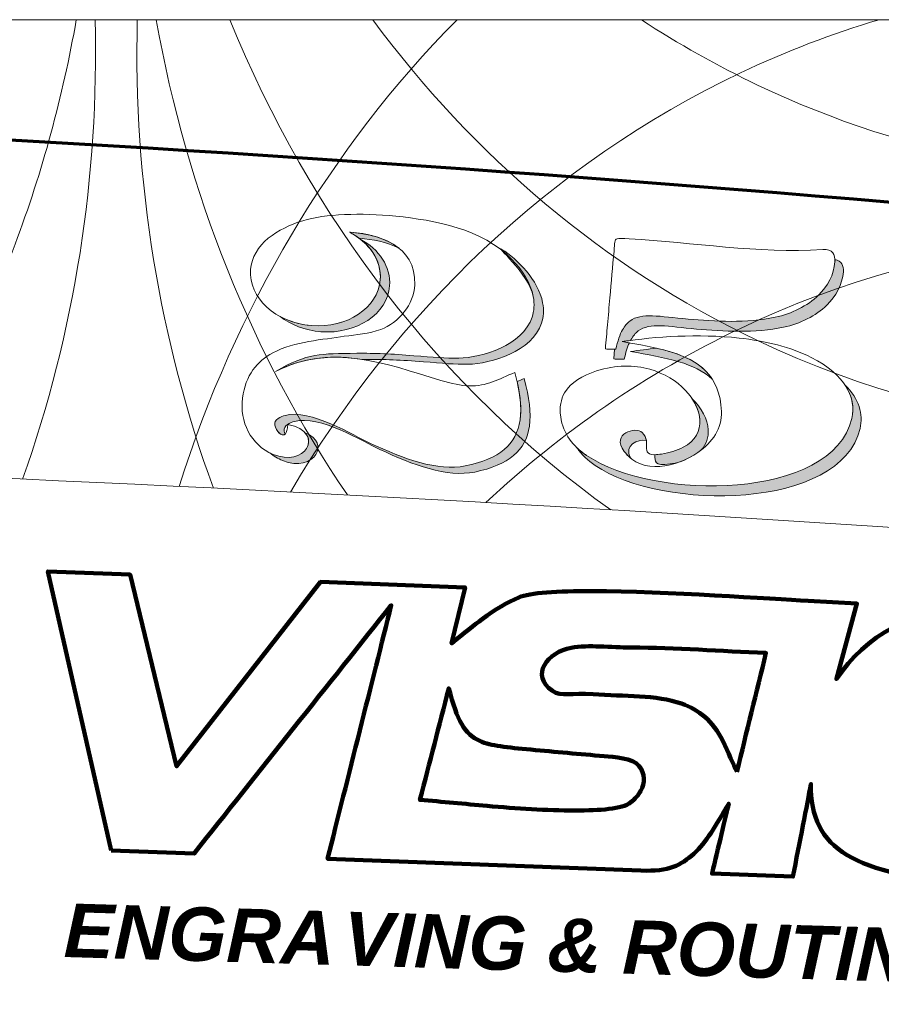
# Model space of a CAD drawing. Header units: inches. Extents: x 0 to 48, y -19.6 to 10.
# Tile 238 of 241: x 30.5 to 33.3, y 6.8 to 10. Entities that reach past the tile are written whole.
import ezdxf

# ---------------------------------------------------------------- set-up
doc = ezdxf.new("R2010")
doc.units = ezdxf.units.IN
doc.header["$MEASUREMENT"] = 0
doc.layers.add('Layer 1', color=7, linetype='Continuous')

msp = doc.modelspace()

# ---------------------------------------------------------------- hatches: boundary and pattern name
at = {"layer": 'Layer 1', "true_color": 0x231f20}
h = msp.add_hatch(color=250, dxfattribs=at)
edge = h.paths.add_edge_path()
edge.add_spline(control_points=[(31.4129, 8.6736), (31.4544, 8.6576), (31.4617, 8.6269), (31.4472, 8.6041), (31.4316, 8.5795), (31.3906, 8.5638), (31.3397, 8.585), (31.3248, 8.5913), (31.3115, 8.5994), (31.2998, 8.6091), (31.3029, 8.6075), (31.3062, 8.6061), (31.3095, 8.6047), (31.3604, 8.5834), (31.4014, 8.5991), (31.417, 8.6237), (31.4268, 8.6391), (31.4267, 8.658), (31.4129, 8.6736)], knot_values=[0, 0, 0, 0, 1, 1, 1, 2, 2, 2, 3, 3, 3, 4, 4, 4, 5, 5, 5, 6, 6, 6, 6], degree=3, periodic=1)
edge = h.paths.add_edge_path()
edge.add_spline(control_points=[(32.0926, 8.8381), (32.0999, 8.8414), (32.1074, 8.8449), (32.1152, 8.8483), (32.132, 8.7877), (32.1383, 8.7371), (32.1323, 8.6954), (32.121, 8.6173), (32.0665, 8.5706), (31.9566, 8.5481), (31.868, 8.53), (31.7577, 8.5709), (31.6522, 8.6204), (31.6, 8.6449), (31.4575, 8.7328), (31.3784, 8.7103), (31.3665, 8.7069), (31.3413, 8.6972), (31.3452, 8.6785), (31.3459, 8.6756), (31.347, 8.6725), (31.3484, 8.6694), (31.3374, 8.6596), (31.3186, 8.6814), (31.315, 8.6982), (31.3111, 8.7168), (31.3363, 8.7265), (31.3482, 8.7299), (31.4273, 8.7524), (31.5698, 8.6645), (31.622, 8.64), (31.7275, 8.5905), (31.8378, 8.5496), (31.9264, 8.5677), (32.0363, 8.5902), (32.0909, 8.637), (32.1021, 8.7151), (32.1071, 8.7497), (32.1036, 8.7905), (32.0926, 8.8381)], knot_values=[0, 0, 0, 0, 1, 1, 1, 2, 2, 2, 3, 3, 3, 4, 4, 4, 5, 5, 5, 6, 6, 6, 7, 7, 7, 8, 8, 8, 9, 9, 9, 10, 10, 10, 11, 11, 11, 12, 12, 12, 13, 13, 13, 13], degree=3, periodic=1)
edge = h.paths.add_edge_path()
edge.add_spline(control_points=[(32.0438, 9.2627), (32.0921, 9.2318), (32.1613, 9.1647), (32.1746, 9.0915), (32.179, 9.0671), (32.1773, 9.0453), (32.171, 9.0259), (32.1413, 8.934), (32.009, 8.8957), (31.9355, 8.894), (31.8937, 8.893), (31.853, 8.8971), (31.792, 8.9019), (31.721, 8.9075), (31.6648, 8.9101), (31.6084, 8.9094), (31.6084, 8.9094), (31.5972, 8.9093), (31.5972, 8.9093), (31.5052, 8.9238), (31.4139, 8.9192), (31.3173, 8.8712), (31.4219, 8.9307), (31.4617, 8.9276), (31.5782, 8.9291), (31.6346, 8.9297), (31.6908, 8.9271), (31.7618, 8.9215), (31.8228, 8.9168), (31.8635, 8.9127), (31.9053, 8.9136), (31.9788, 8.9153), (32.1111, 8.9536), (32.1408, 9.0456), (32.1471, 9.065), (32.1488, 9.0868), (32.1444, 9.1111), (32.1309, 9.1859), (32.0149, 9.2812), (32.0438, 9.2627)], knot_values=[0, 0, 0, 0, 1, 1, 1, 2, 2, 2, 3, 3, 3, 4, 4, 4, 5, 5, 5, 6, 6, 6, 7, 7, 7, 8, 8, 8, 9, 9, 9, 10, 10, 10, 11, 11, 11, 12, 12, 12, 13, 13, 13, 13], degree=3, periodic=1)
edge = h.paths.add_edge_path()
edge.add_spline(control_points=[(31.5889, 9.296), (31.6499, 9.2631), (31.6884, 9.2065), (31.6837, 9.1455), (31.6766, 9.0554), (31.5778, 8.9895), (31.463, 8.9985), (31.4122, 9.0025), (31.3667, 9.0205), (31.3324, 9.0471), (31.3615, 9.0314), (31.3958, 9.021), (31.4328, 9.0181), (31.5476, 9.0092), (31.6465, 9.075), (31.6535, 9.1651), (31.6574, 9.2154), (31.632, 9.2625), (31.5889, 9.296)], knot_values=[0, 0, 0, 0, 1, 1, 1, 2, 2, 2, 3, 3, 3, 4, 4, 4, 5, 5, 5, 6, 6, 6, 6], degree=3, periodic=1)
edge = h.paths.add_edge_path()
edge.add_spline(control_points=[(31.714, 9.2661), (31.6744, 9.2868), (31.6271, 9.2953), (31.5885, 9.2983), (31.5885, 9.2983), (31.5863, 9.298), (31.5863, 9.298), (31.5767, 9.3052), (31.5663, 9.3118), (31.5552, 9.3175), (31.5562, 9.3177), (31.5573, 9.3178), (31.5583, 9.3179), (31.6073, 9.3141), (31.6706, 9.3014), (31.714, 9.2661)], knot_values=[0, 0, 0, 0, 0.013889, 0.013889, 0.013889, 0.027778, 0.027778, 0.027778, 0.041667, 0.041667, 0.041667, 0.055556, 0.055556, 0.055556, 0.069444, 0.069444, 0.069444, 0.069444], degree=3, periodic=0)
edge.add_line((31.714, 9.2661), (31.714, 9.2661))
h = msp.add_hatch(color=250, dxfattribs=at)
edge = h.paths.add_edge_path()
edge.add_spline(control_points=[(32.5413, 8.9453), (32.5115, 8.9423), (32.4831, 8.9388), (32.4568, 8.9348), (32.5105, 8.925), (32.5641, 8.9163), (32.6117, 8.9019), (32.6534, 8.8892), (32.6904, 8.8721), (32.7187, 8.8459), (32.6895, 8.8912), (32.6415, 8.9166), (32.5848, 8.9338), (32.5708, 8.9381), (32.5562, 8.9418), (32.5413, 8.9453)], knot_values=[0, 0, 0, 0, 1, 1, 1, 2, 2, 2, 3, 3, 3, 4, 4, 4, 5, 5, 5, 5], degree=3, periodic=1)
edge = h.paths.add_edge_path()
edge.add_spline(control_points=[(32.285, 8.6257), (32.2997, 8.6034), (32.3195, 8.5848), (32.3427, 8.5691), (32.5604, 8.4216), (33.1319, 8.4264), (33.193, 8.6875), (33.2039, 8.7338), (33.1902, 8.7828), (33.1447, 8.8272), (33.1684, 8.7919), (33.1745, 8.7549), (33.1662, 8.7195), (33.1051, 8.4583), (32.5336, 8.4536), (32.3158, 8.6011), (32.3047, 8.6086), (32.2944, 8.6168), (32.285, 8.6257)], knot_values=[0, 0, 0, 0, 1, 1, 1, 2, 2, 2, 3, 3, 3, 4, 4, 4, 5, 5, 5, 6, 6, 6, 6], degree=3, periodic=1)
edge = h.paths.add_edge_path()
edge.add_spline(control_points=[(32.5832, 8.5739), (32.5944, 8.5756), (32.6055, 8.578), (32.6163, 8.5811), (32.6368, 8.5891), (32.6561, 8.5995), (32.6729, 8.611), (32.6765, 8.6135), (32.6801, 8.6161), (32.6836, 8.6188), (32.7004, 8.6373), (32.7073, 8.6599), (32.7059, 8.6837), (32.7039, 8.7175), (32.685, 8.7538), (32.6537, 8.7843), (32.6687, 8.7619), (32.6776, 8.7382), (32.679, 8.7156), (32.6811, 8.6805), (32.665, 8.648), (32.6258, 8.6274), (32.6053, 8.6166), (32.5808, 8.6097), (32.5564, 8.6058), (32.5478, 8.6045), (32.5407, 8.6038), (32.5349, 8.6037), (32.5347, 8.582), (32.5316, 8.5656), (32.5832, 8.5739)], knot_values=[0, 0, 0, 0, 1, 1, 1, 2, 2, 2, 3, 3, 3, 4, 4, 4, 5, 5, 5, 6, 6, 6, 7, 7, 7, 8, 8, 8, 9, 9, 9, 10, 10, 10, 10], degree=3, periodic=1)
edge = h.paths.add_edge_path()
edge.add_spline(control_points=[(32.4026, 8.9111), (32.4026, 8.9111), (32.4054, 8.9425), (32.4054, 8.9425), (32.4054, 8.9425), (32.4093, 8.9422), (32.4093, 8.9422), (32.4153, 8.9689), (32.4223, 8.9892), (32.4309, 9.0047), (32.4377, 9.0169), (32.4455, 9.026), (32.4544, 9.0328), (32.4915, 9.0608), (32.5488, 9.0469), (32.641, 9.0389), (32.7265, 9.0314), (32.8301, 9.0253), (32.9208, 9.0449), (32.9738, 9.0563), (33.0241, 9.0807), (33.0599, 9.1159), (33.0894, 9.1448), (33.109, 9.1809), (33.1124, 9.2231), (33.1126, 9.2253), (33.1126, 9.2276), (33.1126, 9.2297), (33.1338, 9.2265), (33.1408, 9.2101), (33.1393, 9.1911), (33.1359, 9.149), (33.1162, 9.1128), (33.0868, 9.0839), (33.051, 9.0488), (33.0007, 9.0243), (32.9477, 9.0129), (32.857, 8.9933), (32.7534, 8.9995), (32.6679, 9.0069), (32.5757, 9.015), (32.5184, 9.0288), (32.4812, 9.0008), (32.4724, 8.9941), (32.4646, 8.9849), (32.4578, 8.9727), (32.4578, 8.9727), (32.4566, 8.9705), (32.4566, 8.9705), (32.4475, 8.9693), (32.4386, 8.968), (32.4299, 8.9667), (32.4299, 8.9667), (32.4527, 8.9626), (32.4527, 8.9626), (32.4464, 8.9487), (32.4409, 8.9314), (32.4362, 8.9103), (32.4309, 8.9107), (32.4255, 8.9107), (32.4202, 8.9107), (32.4143, 8.9107), (32.4085, 8.9106), (32.4026, 8.9111)], knot_values=[0, 0, 0, 0, 1, 1, 1, 2, 2, 2, 3, 3, 3, 4, 4, 4, 5, 5, 5, 6, 6, 6, 7, 7, 7, 8, 8, 8, 9, 9, 9, 10, 10, 10, 11, 11, 11, 12, 12, 12, 13, 13, 13, 14, 14, 14, 15, 15, 15, 16, 16, 16, 17, 17, 17, 18, 18, 18, 19, 19, 19, 20, 20, 20, 21, 21, 21, 21], degree=3, periodic=1)
edge = h.paths.add_edge_path()
edge.add_spline(control_points=[(32.4565, 8.5928), (32.4343, 8.6346), (32.4801, 8.6541), (32.5073, 8.6492), (32.506, 8.658), (32.5026, 8.667), (32.4939, 8.6751), (32.4736, 8.6942), (32.393, 8.6726), (32.4363, 8.6142), (32.4425, 8.6059), (32.4492, 8.5988), (32.4565, 8.5928)], knot_values=[0, 0, 0, 0, 0.013889, 0.013889, 0.013889, 0.027778, 0.027778, 0.027778, 0.041667, 0.041667, 0.041667, 0.055556, 0.055556, 0.055556, 0.055556], degree=3, periodic=0)
edge.add_line((32.4565, 8.5928), (32.4565, 8.5928))

# ---------------------------------------------------------------- linework, layer by layer
at = {"layer": 'Layer 1', "lineweight": 0}
msp.add_lwpolyline([(48, 10), (48, 0), (0, 0), (0, 10), (48, 10)], dxfattribs=at)
at = {"layer": 'Layer 1', "color": 250, "lineweight": 18, "true_color": 0x231f20}
msp.add_lwpolyline([(48, 10), (48, 0), (0, 0), (0, 10), (48, 10)], dxfattribs=at)
for points, knots in [([(30.6783, 10), (30.6353, 9.7544), (30.5697, 9.5127), (30.4818, 9.279), (30.3815, 9.0126), (30.2564, 8.7665), (30.1109, 8.5426)], [0, 0, 0, 0, 1, 1, 1, 2, 2, 2, 2]), ([(33.2541, 10), (33.1045, 9.9557), (32.9558, 9.899), (32.8092, 9.8292), (32.1982, 9.5382), (31.7071, 9.0622), (31.3654, 8.4838)], [0, 0, 0, 0, 1, 1, 1, 2, 2, 2, 2]), ([(36.644, 10), (35.7477, 8.7892), (34.2208, 8.324), (32.8643, 8.9701), (32.3684, 9.2063), (31.9515, 9.5643), (31.6293, 10)], [0, 0, 0, 0, 1, 1, 1, 2, 2, 2, 2]), ([(35.7816, 10), (34.9236, 9.4377), (33.849, 9.3212), (32.8643, 9.7902), (32.7345, 9.852), (32.61, 9.9222), (32.4913, 10)], [0, 0, 0, 0, 1, 1, 1, 2, 2, 2, 2]), ([(36.4852, 8.1123), (35.578, 9.2232), (34.1147, 9.6309), (32.8092, 9.0091), (32.5063, 8.8648), (32.2329, 8.6751), (31.9925, 8.45)], [0, 0, 0, 0, 1, 1, 1, 2, 2, 2, 2]), ([(40.9593, 7.5749), (36.91, 8.1755), (31.8578, 8.5653), (26.3217, 8.6511), (25.6721, 9.1696), (24.8692, 9.4762), (24, 9.4762), (23.1309, 9.4762), (22.328, 9.1696), (21.6783, 8.6511), (16.1423, 8.5653), (11.0903, 8.1754), (7.0407, 7.5749)], [0, 0, 0, 0, 1, 1, 1, 2, 2, 2, 3, 3, 3, 4, 4, 4, 4]), ([(31.5552, 9.3175), (31.6182, 9.2849), (31.6583, 9.2274), (31.6535, 9.1651), (31.6465, 9.075), (31.5477, 9.0092), (31.4328, 9.0181), (31.318, 9.0271), (31.2306, 9.1075), (31.2377, 9.1976), (31.2408, 9.2374), (31.2618, 9.2724), (31.294, 9.2984), (31.294, 9.2984), (31.294, 9.2984), (31.294, 9.2984), (31.294, 9.2984), (31.294, 9.2984), (31.2941, 9.2984), (31.3257, 9.3238), (31.3637, 9.342), (31.4049, 9.3545), (31.4776, 9.3766), (31.5907, 9.3806), (31.7033, 9.3692), (31.827, 9.3566), (31.9808, 9.3294), (32.0762, 9.2304), (32.108, 9.1973), (32.1364, 9.1553), (32.1444, 9.1111), (32.1488, 9.0868), (32.1471, 9.065), (32.1408, 9.0456), (32.1111, 8.9536), (31.9788, 8.9153), (31.9053, 8.9136), (31.8635, 8.9127), (31.8228, 8.9168), (31.7618, 8.9215), (31.6908, 8.9271), (31.6346, 8.9297), (31.5782, 8.9291), (31.4617, 8.9276), (31.4219, 8.9307), (31.3173, 8.8712), (31.4998, 8.9618), (31.6631, 8.8979), (31.8482, 8.8423), (31.8818, 8.8322), (31.9137, 8.8249), (31.9387, 8.8244), (31.9951, 8.8232), (32.0336, 8.8452), (32.085, 8.868), (32.1018, 8.8074), (32.1081, 8.7567), (32.1021, 8.7151), (32.0909, 8.637), (32.0363, 8.5902), (31.9264, 8.5677), (31.8378, 8.5496), (31.7275, 8.5905), (31.622, 8.64), (31.5698, 8.6645), (31.4273, 8.7524), (31.3482, 8.7299), (31.3363, 8.7265), (31.3111, 8.7168), (31.315, 8.6982), (31.3187, 8.6809), (31.3386, 8.6582), (31.3494, 8.6705), (31.3534, 8.675), (31.3562, 8.6843), (31.3565, 8.7004), (31.4208, 8.6887), (31.4342, 8.6508), (31.417, 8.6237), (31.4014, 8.5991), (31.3604, 8.5834), (31.3095, 8.6047), (31.2373, 8.6348), (31.2022, 8.7104), (31.2116, 8.7851), (31.2211, 8.8599), (31.2593, 8.9036), (31.3089, 8.9304), (31.3789, 8.9682), (31.4716, 8.9725), (31.5383, 8.9839), (31.576, 8.9885), (31.6176, 8.9921), (31.655, 9.0059), (31.713, 9.0273), (31.7613, 9.0858), (31.7641, 9.1488), (31.7698, 9.2784), (31.6428, 9.3113), (31.5583, 9.3179), (31.5573, 9.3178), (31.5562, 9.3177), (31.5552, 9.3175)], [0, 0, 0, 0, 1, 1, 1, 2, 2, 2, 3, 3, 3, 4, 4, 4, 5, 5, 5, 6, 6, 6, 7, 7, 7, 8, 8, 8, 9, 9, 9, 10, 10, 10, 11, 11, 11, 12, 12, 12, 13, 13, 13, 14, 14, 14, 15, 15, 15, 16, 16, 16, 17, 17, 17, 18, 18, 18, 19, 19, 19, 20, 20, 20, 21, 21, 21, 22, 22, 22, 23, 23, 23, 24, 24, 24, 25, 25, 25, 26, 26, 26, 27, 27, 27, 28, 28, 28, 29, 29, 29, 30, 30, 30, 31, 31, 31, 32, 32, 32, 33, 33, 33, 34, 34, 34, 34]), ([(32.3758, 8.9431), (32.378, 8.9682), (32.3804, 8.9951), (32.3826, 9.0202), (32.3852, 9.0493), (32.3877, 9.0784), (32.3903, 9.1075), (32.3947, 9.1573), (32.3992, 9.2071), (32.4036, 9.257), (32.406, 9.2838), (32.4039, 9.2937), (32.4134, 9.2967), (32.4196, 9.2987), (32.431, 9.2976), (32.4523, 9.2964), (32.6586, 9.2852), (32.8636, 9.249), (33.0734, 9.2621), (33.1042, 9.2641), (33.1142, 9.2454), (33.1124, 9.2231), (33.109, 9.1809), (33.0894, 9.1448), (33.0599, 9.1159), (33.0241, 9.0807), (32.9738, 9.0563), (32.9208, 9.0449), (32.8301, 9.0253), (32.7265, 9.0314), (32.641, 9.0389), (32.5488, 9.0469), (32.4915, 9.0608), (32.4544, 9.0328), (32.4455, 9.026), (32.4377, 9.0169), (32.4309, 9.0047), (32.4223, 8.9892), (32.4153, 8.9689), (32.4093, 8.9422), (32.404, 8.9426), (32.3987, 8.9426), (32.3933, 8.9426), (32.3875, 8.9426), (32.3816, 8.9426), (32.3758, 8.9431)], [0, 0, 0, 0, 1, 1, 1, 2, 2, 2, 3, 3, 3, 4, 4, 4, 5, 5, 5, 6, 6, 6, 7, 7, 7, 8, 8, 8, 9, 9, 9, 10, 10, 10, 11, 11, 11, 12, 12, 12, 13, 13, 13, 14, 14, 14, 15, 15, 15, 15]), ([(32.5564, 8.6058), (32.5808, 8.6097), (32.6053, 8.6166), (32.6258, 8.6274), (32.665, 8.648), (32.6811, 8.6805), (32.679, 8.7156), (32.6752, 8.7792), (32.6118, 8.8515), (32.5183, 8.8778), (32.4684, 8.8918), (32.4101, 8.8928), (32.3476, 8.8724), (32.303, 8.8579), (32.2647, 8.8362), (32.245, 8.8024), (32.233, 8.7816), (32.2279, 8.7563), (32.2325, 8.7252), (32.2407, 8.67), (32.2725, 8.6304), (32.3158, 8.6011), (32.5336, 8.4536), (33.1051, 8.4583), (33.1662, 8.7195), (33.1819, 8.7866), (33.146, 8.8594), (33.0365, 8.9156), (32.9706, 8.9496), (32.8894, 8.9688), (32.8046, 8.978), (32.6744, 8.9922), (32.5357, 8.9828), (32.4299, 8.9667), (32.4836, 8.9569), (32.5373, 8.9483), (32.5848, 8.9338), (32.6748, 8.9065), (32.7431, 8.8584), (32.7485, 8.7428), (32.7511, 8.688), (32.7183, 8.6423), (32.6729, 8.611), (32.6046, 8.564), (32.4941, 8.5362), (32.4363, 8.6142), (32.393, 8.6726), (32.4736, 8.6942), (32.4939, 8.6751), (32.53, 8.6414), (32.4746, 8.5928), (32.5564, 8.6058)], [0, 0, 0, 0, 1, 1, 1, 2, 2, 2, 3, 3, 3, 4, 4, 4, 5, 5, 5, 6, 6, 6, 7, 7, 7, 8, 8, 8, 9, 9, 9, 10, 10, 10, 11, 11, 11, 12, 12, 12, 13, 13, 13, 14, 14, 14, 15, 15, 15, 16, 16, 16, 17, 17, 17, 17])]:
    msp.add_open_spline(points, degree=3, knots=knots, dxfattribs=at)
for points in [[(30.7385, 10), (30.7518, 9.4993), (30.674, 8.9971), (30.506, 8.5253)], [(31.118, 8.4964), (30.9458, 8.9685), (30.8605, 9.4808), (30.8741, 10)], [(31.5482, 8.4743), (31.2422, 8.9235), (31.0325, 9.4468), (30.935, 10)], [(31.8998, 10), (31.4921, 9.5879), (31.1882, 9.0702), (31.0079, 8.5017)], [(32.3934, 8.4267), (31.8463, 8.8146), (31.4287, 9.367), (31.1708, 10)]]:
    msp.add_open_spline(points, degree=3, dxfattribs=at)
at = {"layer": 'Layer 1', "lineweight": 0}
for points, knots in [([(24, 0.2068), (30.0303, 0.2068), (35.5362, 0.6583), (39.731, 1.4024), (39.7309, 1.4058), (39.7308, 1.4091), (39.7308, 1.4125), (39.7308, 2.3526), (40.633, 3.1148), (41.7459, 3.1148), (42.4984, 3.1148), (43.1545, 2.7662), (43.5005, 2.2498), (46.2145, 3.0284), (47.8085, 3.9766), (47.8085, 5), (47.8085, 6.0234), (46.2145, 6.9717), (43.5005, 7.7502), (43.1545, 7.2338), (42.4984, 6.8853), (41.7459, 6.8853), (40.633, 6.8853), (39.7308, 7.6474), (39.7308, 8.5875), (39.7308, 8.5909), (39.7309, 8.5942), (39.731, 8.5976), (35.5362, 9.3417), (30.0303, 9.7932), (24, 9.7932), (17.9697, 9.7932), (12.4641, 9.3416), (8.2691, 8.5976), (8.2691, 8.5942), (8.2692, 8.5909), (8.2692, 8.5875), (8.2692, 7.6474), (7.367, 6.8853), (6.2542, 6.8853), (5.5016, 6.8853), (4.8455, 7.2338), (4.4995, 7.7502), (1.7852, 6.9717), (0.1915, 6.0234), (0.1915, 5), (0.1915, 3.9766), (1.7852, 3.0283), (4.4995, 2.2498), (4.8455, 2.7662), (5.5016, 3.1148), (6.2542, 3.1148), (7.367, 3.1148), (8.2692, 2.3526), (8.2692, 1.4125), (8.2692, 1.4091), (8.2691, 1.4058), (8.2691, 1.4024), (12.4641, 0.6584), (17.9697, 0.2068), (24, 0.2068)], [0, 0, 0, 0, 1, 1, 1, 2, 2, 2, 3, 3, 3, 4, 4, 4, 5, 5, 5, 6, 6, 6, 7, 7, 7, 8, 8, 8, 9, 9, 9, 10, 10, 10, 11, 11, 11, 12, 12, 12, 13, 13, 13, 14, 14, 14, 15, 15, 15, 16, 16, 16, 17, 17, 17, 18, 18, 18, 19, 19, 19, 20, 20, 20, 20]), ([(31.5552, 9.3175), (31.6182, 9.2849), (31.6583, 9.2274), (31.6535, 9.1651), (31.6465, 9.075), (31.5477, 9.0092), (31.4328, 9.0181), (31.318, 9.0271), (31.2306, 9.1075), (31.2377, 9.1976), (31.2408, 9.2374), (31.2618, 9.2724), (31.294, 9.2984), (31.294, 9.2984), (31.294, 9.2984), (31.294, 9.2984), (31.294, 9.2984), (31.294, 9.2984), (31.2941, 9.2984), (31.3257, 9.3238), (31.3637, 9.342), (31.4049, 9.3545), (31.4776, 9.3766), (31.5907, 9.3806), (31.7033, 9.3692), (31.827, 9.3566), (31.9808, 9.3294), (32.0762, 9.2304), (32.108, 9.1973), (32.1364, 9.1553), (32.1444, 9.1111), (32.1488, 9.0868), (32.1471, 9.065), (32.1408, 9.0456), (32.1111, 8.9536), (31.9788, 8.9153), (31.9053, 8.9136), (31.8635, 8.9127), (31.8228, 8.9168), (31.7618, 8.9215), (31.6908, 8.9271), (31.6346, 8.9297), (31.5782, 8.9291), (31.4617, 8.9276), (31.4219, 8.9307), (31.3173, 8.8712), (31.4998, 8.9618), (31.6631, 8.8979), (31.8482, 8.8423), (31.8818, 8.8322), (31.9137, 8.8249), (31.9387, 8.8244), (31.9951, 8.8232), (32.0336, 8.8452), (32.085, 8.868), (32.1018, 8.8074), (32.1081, 8.7567), (32.1021, 8.7151), (32.0909, 8.637), (32.0363, 8.5902), (31.9264, 8.5677), (31.8378, 8.5496), (31.7275, 8.5905), (31.622, 8.64), (31.5698, 8.6645), (31.4273, 8.7524), (31.3482, 8.7299), (31.3363, 8.7265), (31.3111, 8.7168), (31.315, 8.6982), (31.3187, 8.6809), (31.3386, 8.6582), (31.3494, 8.6705), (31.3534, 8.675), (31.3562, 8.6843), (31.3565, 8.7004), (31.4208, 8.6887), (31.4342, 8.6508), (31.417, 8.6237), (31.4014, 8.5991), (31.3604, 8.5834), (31.3095, 8.6047), (31.2373, 8.6348), (31.2022, 8.7104), (31.2116, 8.7851), (31.2211, 8.8599), (31.2593, 8.9036), (31.3089, 8.9304), (31.3789, 8.9682), (31.4716, 8.9725), (31.5383, 8.9839), (31.576, 8.9885), (31.6176, 8.9921), (31.655, 9.0059), (31.713, 9.0273), (31.7613, 9.0858), (31.7641, 9.1488), (31.7698, 9.2784), (31.6428, 9.3113), (31.5583, 9.3179), (31.5573, 9.3178), (31.5562, 9.3177), (31.5552, 9.3175)], [0, 0, 0, 0, 1, 1, 1, 2, 2, 2, 3, 3, 3, 4, 4, 4, 5, 5, 5, 6, 6, 6, 7, 7, 7, 8, 8, 8, 9, 9, 9, 10, 10, 10, 11, 11, 11, 12, 12, 12, 13, 13, 13, 14, 14, 14, 15, 15, 15, 16, 16, 16, 17, 17, 17, 18, 18, 18, 19, 19, 19, 20, 20, 20, 21, 21, 21, 22, 22, 22, 23, 23, 23, 24, 24, 24, 25, 25, 25, 26, 26, 26, 27, 27, 27, 28, 28, 28, 29, 29, 29, 30, 30, 30, 31, 31, 31, 32, 32, 32, 33, 33, 33, 34, 34, 34, 34]), ([(31.5889, 9.296), (31.6499, 9.2631), (31.6884, 9.2065), (31.6837, 9.1455), (31.6766, 9.0554), (31.5778, 8.9895), (31.463, 8.9985), (31.4122, 9.0025), (31.3667, 9.0205), (31.3324, 9.0471), (31.3615, 9.0314), (31.3958, 9.021), (31.4328, 9.0181), (31.5476, 9.0092), (31.6465, 9.075), (31.6535, 9.1651), (31.6574, 9.2154), (31.632, 9.2625), (31.5889, 9.296)], [0, 0, 0, 0, 1, 1, 1, 2, 2, 2, 3, 3, 3, 4, 4, 4, 5, 5, 5, 6, 6, 6, 6]), ([(31.714, 9.2661), (31.6744, 9.2868), (31.6271, 9.2953), (31.5885, 9.2983), (31.5885, 9.2983), (31.5863, 9.298), (31.5863, 9.298), (31.5767, 9.3052), (31.5663, 9.3118), (31.5552, 9.3175), (31.5562, 9.3177), (31.5573, 9.3178), (31.5583, 9.3179), (31.6073, 9.3141), (31.6706, 9.3014), (31.714, 9.2661)], [0, 0, 0, 0, 1, 1, 1, 2, 2, 2, 3, 3, 3, 4, 4, 4, 5, 5, 5, 5]), ([(32.3758, 8.9431), (32.378, 8.9682), (32.3804, 8.9951), (32.3826, 9.0202), (32.3852, 9.0493), (32.3877, 9.0784), (32.3903, 9.1075), (32.3947, 9.1573), (32.3992, 9.2071), (32.4036, 9.257), (32.406, 9.2838), (32.4039, 9.2937), (32.4134, 9.2967), (32.4196, 9.2987), (32.431, 9.2976), (32.4523, 9.2964), (32.6586, 9.2852), (32.8636, 9.249), (33.0734, 9.2621), (33.1042, 9.2641), (33.1142, 9.2454), (33.1124, 9.2231), (33.109, 9.1809), (33.0894, 9.1448), (33.0599, 9.1159), (33.0241, 9.0807), (32.9738, 9.0563), (32.9208, 9.0449), (32.8301, 9.0253), (32.7265, 9.0314), (32.641, 9.0389), (32.5488, 9.0469), (32.4915, 9.0608), (32.4544, 9.0328), (32.4455, 9.026), (32.4377, 9.0169), (32.4309, 9.0047), (32.4223, 8.9892), (32.4153, 8.9689), (32.4093, 8.9422), (32.404, 8.9426), (32.3987, 8.9426), (32.3933, 8.9426), (32.3875, 8.9426), (32.3816, 8.9426), (32.3758, 8.9431)], [0, 0, 0, 0, 1, 1, 1, 2, 2, 2, 3, 3, 3, 4, 4, 4, 5, 5, 5, 6, 6, 6, 7, 7, 7, 8, 8, 8, 9, 9, 9, 10, 10, 10, 11, 11, 11, 12, 12, 12, 13, 13, 13, 14, 14, 14, 15, 15, 15, 15]), ([(32.0438, 9.2627), (32.0921, 9.2318), (32.1613, 9.1647), (32.1746, 9.0915), (32.179, 9.0671), (32.1773, 9.0453), (32.171, 9.0259), (32.1413, 8.934), (32.009, 8.8957), (31.9355, 8.894), (31.8937, 8.893), (31.853, 8.8971), (31.792, 8.9019), (31.721, 8.9075), (31.6648, 8.9101), (31.6084, 8.9094), (31.6084, 8.9094), (31.5972, 8.9093), (31.5972, 8.9093), (31.5052, 8.9238), (31.4139, 8.9192), (31.3173, 8.8712), (31.4219, 8.9307), (31.4617, 8.9276), (31.5782, 8.9291), (31.6346, 8.9297), (31.6908, 8.9271), (31.7618, 8.9215), (31.8228, 8.9168), (31.8635, 8.9127), (31.9053, 8.9136), (31.9788, 8.9153), (32.1111, 8.9536), (32.1408, 9.0456), (32.1471, 9.065), (32.1488, 9.0868), (32.1444, 9.1111), (32.1309, 9.1859), (32.0149, 9.2812), (32.0438, 9.2627)], [0, 0, 0, 0, 1, 1, 1, 2, 2, 2, 3, 3, 3, 4, 4, 4, 5, 5, 5, 6, 6, 6, 7, 7, 7, 8, 8, 8, 9, 9, 9, 10, 10, 10, 11, 11, 11, 12, 12, 12, 13, 13, 13, 13]), ([(32.4026, 8.9111), (32.4026, 8.9111), (32.4054, 8.9425), (32.4054, 8.9425), (32.4054, 8.9425), (32.4093, 8.9422), (32.4093, 8.9422), (32.4153, 8.9689), (32.4223, 8.9892), (32.4309, 9.0047), (32.4377, 9.0169), (32.4455, 9.026), (32.4544, 9.0328), (32.4915, 9.0608), (32.5488, 9.0469), (32.641, 9.0389), (32.7265, 9.0314), (32.8301, 9.0253), (32.9208, 9.0449), (32.9738, 9.0563), (33.0241, 9.0807), (33.0599, 9.1159), (33.0894, 9.1448), (33.109, 9.1809), (33.1124, 9.2231), (33.1126, 9.2253), (33.1126, 9.2276), (33.1126, 9.2297), (33.1338, 9.2265), (33.1408, 9.2101), (33.1393, 9.1911), (33.1359, 9.149), (33.1162, 9.1128), (33.0868, 9.0839), (33.051, 9.0488), (33.0007, 9.0243), (32.9477, 9.0129), (32.857, 8.9933), (32.7534, 8.9995), (32.6679, 9.0069), (32.5757, 9.015), (32.5184, 9.0288), (32.4812, 9.0008), (32.4724, 8.9941), (32.4646, 8.9849), (32.4578, 8.9727), (32.4578, 8.9727), (32.4566, 8.9705), (32.4566, 8.9705), (32.4475, 8.9693), (32.4386, 8.968), (32.4299, 8.9667), (32.4299, 8.9667), (32.4527, 8.9626), (32.4527, 8.9626), (32.4464, 8.9487), (32.4409, 8.9314), (32.4362, 8.9103), (32.4309, 8.9107), (32.4255, 8.9107), (32.4202, 8.9107), (32.4143, 8.9107), (32.4085, 8.9106), (32.4026, 8.9111)], [0, 0, 0, 0, 1, 1, 1, 2, 2, 2, 3, 3, 3, 4, 4, 4, 5, 5, 5, 6, 6, 6, 7, 7, 7, 8, 8, 8, 9, 9, 9, 10, 10, 10, 11, 11, 11, 12, 12, 12, 13, 13, 13, 14, 14, 14, 15, 15, 15, 16, 16, 16, 17, 17, 17, 18, 18, 18, 19, 19, 19, 20, 20, 20, 21, 21, 21, 21]), ([(32.5564, 8.6058), (32.5808, 8.6097), (32.6053, 8.6166), (32.6258, 8.6274), (32.665, 8.648), (32.6811, 8.6805), (32.679, 8.7156), (32.6752, 8.7792), (32.6118, 8.8515), (32.5183, 8.8778), (32.4684, 8.8918), (32.4101, 8.8928), (32.3476, 8.8724), (32.303, 8.8579), (32.2647, 8.8362), (32.245, 8.8024), (32.233, 8.7816), (32.2279, 8.7563), (32.2325, 8.7252), (32.2407, 8.67), (32.2725, 8.6304), (32.3158, 8.6011), (32.5336, 8.4536), (33.1051, 8.4583), (33.1662, 8.7195), (33.1819, 8.7866), (33.146, 8.8594), (33.0365, 8.9156), (32.9706, 8.9496), (32.8894, 8.9688), (32.8046, 8.978), (32.6744, 8.9922), (32.5357, 8.9828), (32.4299, 8.9667), (32.4836, 8.9569), (32.5373, 8.9483), (32.5848, 8.9338), (32.6748, 8.9065), (32.7431, 8.8584), (32.7485, 8.7428), (32.7511, 8.688), (32.7183, 8.6423), (32.6729, 8.611), (32.6046, 8.564), (32.4941, 8.5362), (32.4363, 8.6142), (32.393, 8.6726), (32.4736, 8.6942), (32.4939, 8.6751), (32.53, 8.6414), (32.4746, 8.5928), (32.5564, 8.6058)], [0, 0, 0, 0, 1, 1, 1, 2, 2, 2, 3, 3, 3, 4, 4, 4, 5, 5, 5, 6, 6, 6, 7, 7, 7, 8, 8, 8, 9, 9, 9, 10, 10, 10, 11, 11, 11, 12, 12, 12, 13, 13, 13, 14, 14, 14, 15, 15, 15, 16, 16, 16, 17, 17, 17, 17]), ([(32.5413, 8.9453), (32.5115, 8.9423), (32.4831, 8.9388), (32.4568, 8.9348), (32.5105, 8.925), (32.5641, 8.9163), (32.6117, 8.9019), (32.6534, 8.8892), (32.6904, 8.8721), (32.7187, 8.8459), (32.6895, 8.8912), (32.6415, 8.9166), (32.5848, 8.9338), (32.5708, 8.9381), (32.5562, 8.9418), (32.5413, 8.9453)], [0, 0, 0, 0, 1, 1, 1, 2, 2, 2, 3, 3, 3, 4, 4, 4, 5, 5, 5, 5]), ([(32.0926, 8.8381), (32.0999, 8.8414), (32.1074, 8.8449), (32.1152, 8.8483), (32.132, 8.7877), (32.1383, 8.7371), (32.1323, 8.6954), (32.121, 8.6173), (32.0665, 8.5706), (31.9566, 8.5481), (31.868, 8.53), (31.7577, 8.5709), (31.6522, 8.6204), (31.6, 8.6449), (31.4575, 8.7328), (31.3784, 8.7103), (31.3665, 8.7069), (31.3413, 8.6972), (31.3452, 8.6785), (31.3459, 8.6756), (31.347, 8.6725), (31.3484, 8.6694), (31.3374, 8.6596), (31.3186, 8.6814), (31.315, 8.6982), (31.3111, 8.7168), (31.3363, 8.7265), (31.3482, 8.7299), (31.4273, 8.7524), (31.5698, 8.6645), (31.622, 8.64), (31.7275, 8.5905), (31.8378, 8.5496), (31.9264, 8.5677), (32.0363, 8.5902), (32.0909, 8.637), (32.1021, 8.7151), (32.1071, 8.7497), (32.1036, 8.7905), (32.0926, 8.8381)], [0, 0, 0, 0, 1, 1, 1, 2, 2, 2, 3, 3, 3, 4, 4, 4, 5, 5, 5, 6, 6, 6, 7, 7, 7, 8, 8, 8, 9, 9, 9, 10, 10, 10, 11, 11, 11, 12, 12, 12, 13, 13, 13, 13]), ([(32.285, 8.6257), (32.2997, 8.6034), (32.3195, 8.5848), (32.3427, 8.5691), (32.5604, 8.4216), (33.1319, 8.4264), (33.193, 8.6875), (33.2039, 8.7338), (33.1902, 8.7828), (33.1447, 8.8272), (33.1684, 8.7919), (33.1745, 8.7549), (33.1662, 8.7195), (33.1051, 8.4583), (32.5336, 8.4536), (32.3158, 8.6011), (32.3047, 8.6086), (32.2944, 8.6168), (32.285, 8.6257)], [0, 0, 0, 0, 1, 1, 1, 2, 2, 2, 3, 3, 3, 4, 4, 4, 5, 5, 5, 6, 6, 6, 6]), ([(32.5832, 8.5739), (32.5944, 8.5756), (32.6055, 8.578), (32.6163, 8.5811), (32.6368, 8.5891), (32.6561, 8.5995), (32.6729, 8.611), (32.6765, 8.6135), (32.6801, 8.6161), (32.6836, 8.6188), (32.7004, 8.6373), (32.7073, 8.6599), (32.7059, 8.6837), (32.7039, 8.7175), (32.685, 8.7538), (32.6537, 8.7843), (32.6687, 8.7619), (32.6776, 8.7382), (32.679, 8.7156), (32.6811, 8.6805), (32.665, 8.648), (32.6258, 8.6274), (32.6053, 8.6166), (32.5808, 8.6097), (32.5564, 8.6058), (32.5478, 8.6045), (32.5407, 8.6038), (32.5349, 8.6037), (32.5347, 8.582), (32.5316, 8.5656), (32.5832, 8.5739)], [0, 0, 0, 0, 1, 1, 1, 2, 2, 2, 3, 3, 3, 4, 4, 4, 5, 5, 5, 6, 6, 6, 7, 7, 7, 8, 8, 8, 9, 9, 9, 10, 10, 10, 10]), ([(32.4565, 8.5928), (32.4343, 8.6346), (32.4801, 8.6541), (32.5073, 8.6492), (32.506, 8.658), (32.5026, 8.667), (32.4939, 8.6751), (32.4736, 8.6942), (32.393, 8.6726), (32.4363, 8.6142), (32.4425, 8.6059), (32.4492, 8.5988), (32.4565, 8.5928)], [0, 0, 0, 0, 1, 1, 1, 2, 2, 2, 3, 3, 3, 4, 4, 4, 4]), ([(31.4129, 8.6736), (31.4544, 8.6576), (31.4617, 8.6269), (31.4472, 8.6041), (31.4316, 8.5795), (31.3906, 8.5638), (31.3397, 8.585), (31.3248, 8.5913), (31.3115, 8.5994), (31.2998, 8.6091), (31.3029, 8.6075), (31.3062, 8.6061), (31.3095, 8.6047), (31.3604, 8.5834), (31.4014, 8.5991), (31.417, 8.6237), (31.4268, 8.6391), (31.4267, 8.658), (31.4129, 8.6736)], [0, 0, 0, 0, 1, 1, 1, 2, 2, 2, 3, 3, 3, 4, 4, 4, 5, 5, 5, 6, 6, 6, 6])]:
    msp.add_open_spline(points, degree=3, knots=knots, dxfattribs=at)
at = {"layer": 'Layer 1', "color": 177, "lineweight": 70, "true_color": 0x2e3092}
msp.add_open_spline([(24, 0.2068), (30.0303, 0.2068), (35.5362, 0.6583), (39.731, 1.4024), (39.7309, 1.4058), (39.7308, 1.4091), (39.7308, 1.4125), (39.7308, 2.3526), (40.633, 3.1148), (41.7459, 3.1148), (42.4984, 3.1148), (43.1545, 2.7662), (43.5005, 2.2498), (46.2145, 3.0284), (47.8085, 3.9766), (47.8085, 5), (47.8085, 6.0234), (46.2145, 6.9717), (43.5005, 7.7502), (43.1545, 7.2338), (42.4984, 6.8853), (41.7459, 6.8853), (40.633, 6.8853), (39.7308, 7.6474), (39.7308, 8.5875), (39.7308, 8.5909), (39.7309, 8.5942), (39.731, 8.5976), (35.5362, 9.3417), (30.0303, 9.7932), (24, 9.7932), (17.9697, 9.7932), (12.4641, 9.3416), (8.2691, 8.5976), (8.2691, 8.5942), (8.2692, 8.5909), (8.2692, 8.5875), (8.2692, 7.6474), (7.367, 6.8853), (6.2542, 6.8853), (5.5016, 6.8853), (4.8455, 7.2338), (4.4995, 7.7502), (1.7852, 6.9717), (0.1915, 6.0234), (0.1915, 5), (0.1915, 3.9766), (1.7852, 3.0283), (4.4995, 2.2498), (4.8455, 2.7662), (5.5016, 3.1148), (6.2542, 3.1148), (7.367, 3.1148), (8.2692, 2.3526), (8.2692, 1.4125), (8.2692, 1.4091), (8.2691, 1.4058), (8.2691, 1.4024), (12.4641, 0.6584), (17.9697, 0.2068), (24, 0.2068)], degree=3, knots=[0, 0, 0, 0, 1, 1, 1, 2, 2, 2, 3, 3, 3, 4, 4, 4, 5, 5, 5, 6, 6, 6, 7, 7, 7, 8, 8, 8, 9, 9, 9, 10, 10, 10, 11, 11, 11, 12, 12, 12, 13, 13, 13, 14, 14, 14, 15, 15, 15, 16, 16, 16, 17, 17, 17, 18, 18, 18, 19, 19, 19, 20, 20, 20, 20], dxfattribs=at)
at = {"layer": 'Layer 1', "color": 250, "lineweight": 106, "true_color": 0x231f20}
for points, knots in [([(30.7897, 7.3336), (30.7897, 7.3336), (30.5871, 8.2291), (30.5871, 8.2291), (30.5871, 8.2291), (30.851, 8.2189), (30.851, 8.2189), (30.851, 8.2189), (30.9999, 7.6037), (30.9999, 7.6037), (30.9999, 7.6037), (31.4623, 8.1953), (31.4623, 8.1953), (31.4623, 8.1953), (31.9255, 8.1774), (31.9255, 8.1774), (31.9255, 8.1774), (31.8824, 7.9981), (31.8824, 7.9981), (31.9244, 8.0317), (31.9548, 8.0565), (31.981, 8.076), (32.0231, 8.1074), (32.0612, 8.1297), (32.0977, 8.1453), (32.1339, 8.1608), (32.223, 8.1661), (32.3333, 8.166), (32.5724, 8.1656), (32.911, 8.1394), (33.0264, 8.1349), (33.0264, 8.1349), (33.183, 8.1255), (33.183, 8.1255), (33.183, 8.1255), (33.1173, 7.8837), (33.1173, 7.8837), (33.2089, 8.0225), (33.3585, 8.1103), (33.5882, 8.1172), (33.8178, 8.124), (34.0368, 8.0784), (34.0669, 7.8078), (34.0722, 7.8021), (34.0761, 7.7916), (34.0789, 7.784), (34.0789, 7.784), (34.1002, 7.8928), (34.1002, 7.8928), (34.1002, 7.8928), (34.1216, 8.0017), (34.1216, 8.0017), (34.1216, 8.0017), (34.1385, 8.0881), (34.1385, 8.0881), (34.1385, 8.0881), (34.4383, 8.0804), (34.4383, 8.0804), (34.4383, 8.0804), (34.6737, 7.4933), (34.6737, 7.4933), (34.6737, 7.4933), (34.8402, 8.0649), (34.8402, 8.0649), (34.8402, 8.0649), (35.0677, 8.0561), (35.0677, 8.0561), (35.0677, 8.0561), (34.8438, 7.1771), (34.8438, 7.1771), (34.8438, 7.1771), (34.5439, 7.1887), (34.5439, 7.1887), (34.4669, 7.3855), (34.3672, 7.6348), (34.2993, 7.8107), (34.2656, 7.6376), (34.2174, 7.3949), (34.1798, 7.2027), (34.1798, 7.2027), (33.9381, 7.2121), (33.9381, 7.2121), (33.9531, 7.2689), (33.9701, 7.3344), (33.9852, 7.3922), (33.8861, 7.2875), (33.757, 7.2179), (33.5578, 7.2297), (33.1731, 7.2524), (33.0336, 7.3377), (33.0352, 7.5461), (33.0233, 7.4826), (32.998, 7.3542), (32.9775, 7.2492), (32.9775, 7.2492), (32.718, 7.2592), (32.718, 7.2592), (32.7379, 7.3421), (32.7611, 7.4377), (32.7716, 7.4831), (32.7293, 7.4128), (32.6998, 7.3585), (32.6596, 7.3229), (32.6176, 7.2858), (32.5819, 7.2651), (32.4896, 7.2687), (32.4896, 7.2687), (31.4848, 7.3068), (31.4848, 7.3068), (31.5485, 7.5622), (31.6281, 7.8772), (31.6886, 8.1205), (31.4941, 7.8748), (31.2566, 7.5762), (31.0562, 7.3233), (31.0562, 7.3233), (30.7897, 7.3336), (30.7897, 7.3336)], [0, 0, 0, 0, 1, 1, 1, 2, 2, 2, 3, 3, 3, 4, 4, 4, 5, 5, 5, 6, 6, 6, 7, 7, 7, 8, 8, 8, 9, 9, 9, 10, 10, 10, 11, 11, 11, 12, 12, 12, 13, 13, 13, 14, 14, 14, 15, 15, 15, 16, 16, 16, 17, 17, 17, 18, 18, 18, 19, 19, 19, 20, 20, 20, 21, 21, 21, 22, 22, 22, 23, 23, 23, 24, 24, 24, 25, 25, 25, 26, 26, 26, 27, 27, 27, 28, 28, 28, 29, 29, 29, 30, 30, 30, 31, 31, 31, 32, 32, 32, 33, 33, 33, 34, 34, 34, 35, 35, 35, 36, 36, 36, 37, 37, 37, 38, 38, 38, 39, 39, 39, 39]), ([(32.7978, 7.586), (32.8289, 7.7131), (32.86, 7.8402), (32.8911, 7.9673), (32.7453, 7.9729), (32.6025, 7.9844), (32.4596, 7.9846), (32.3931, 7.9848), (32.3219, 7.9939), (32.2663, 7.9841), (32.1902, 7.9707), (32.133, 7.8956), (32.206, 7.8453), (32.2333, 7.8265), (32.268, 7.8397), (32.3362, 7.8347), (32.4371, 7.8273), (32.5383, 7.8334), (32.6201, 7.8045), (32.6748, 7.7852), (32.7208, 7.7501), (32.7522, 7.6847), (32.7699, 7.6479), (32.7871, 7.6079), (32.7978, 7.586)], [0, 0, 0, 0, 1, 1, 1, 2, 2, 2, 3, 3, 3, 4, 4, 4, 5, 5, 5, 6, 6, 6, 7, 7, 7, 8, 8, 8, 8]), ([(32.3716, 7.636), (32.2934, 7.6429), (32.215, 7.6495), (32.1369, 7.6569), (32.0599, 7.6642), (32.0093, 7.6686), (31.973, 7.6848), (31.9238, 7.7068), (31.9007, 7.7507), (31.8734, 7.8534), (31.8426, 7.7342), (31.8118, 7.6149), (31.781, 7.4957), (31.8523, 7.4898), (31.9244, 7.4826), (31.9963, 7.4763), (32.0915, 7.4681), (32.1864, 7.4614), (32.2786, 7.4617), (32.3583, 7.462), (32.4295, 7.4652), (32.4574, 7.4878), (32.4706, 7.4984), (32.4819, 7.5112), (32.4894, 7.5251), (32.5029, 7.55), (32.5045, 7.5785), (32.4837, 7.6054), (32.4654, 7.6289), (32.402, 7.6334), (32.3716, 7.636)], [0, 0, 0, 0, 1, 1, 1, 2, 2, 2, 3, 3, 3, 4, 4, 4, 5, 5, 5, 6, 6, 6, 7, 7, 7, 8, 8, 8, 9, 9, 9, 10, 10, 10, 10])]:
    msp.add_open_spline(points, degree=3, knots=knots, dxfattribs=at)

# ---------------------------------------------------------------- texts
at = {"layer": 'Layer 1', "color": 250, "true_color": 0x231f20, "char_height": 0.172369, "attachment_point": 7, "rotation": 358.2924}
for s, insert in [('\\fArial|b1|i1|c0|p34;\\W1;ENGRA', (30.6367, 6.9891)), ('\\fArial|b1|i1|c0|p34;\\W1;VING & ROUTING SYSTEMS', (31.5329, 6.9624))]:
    msp.add_mtext(s, dxfattribs=dict(at, insert=insert))

doc.saveas('drawing.dxf')
